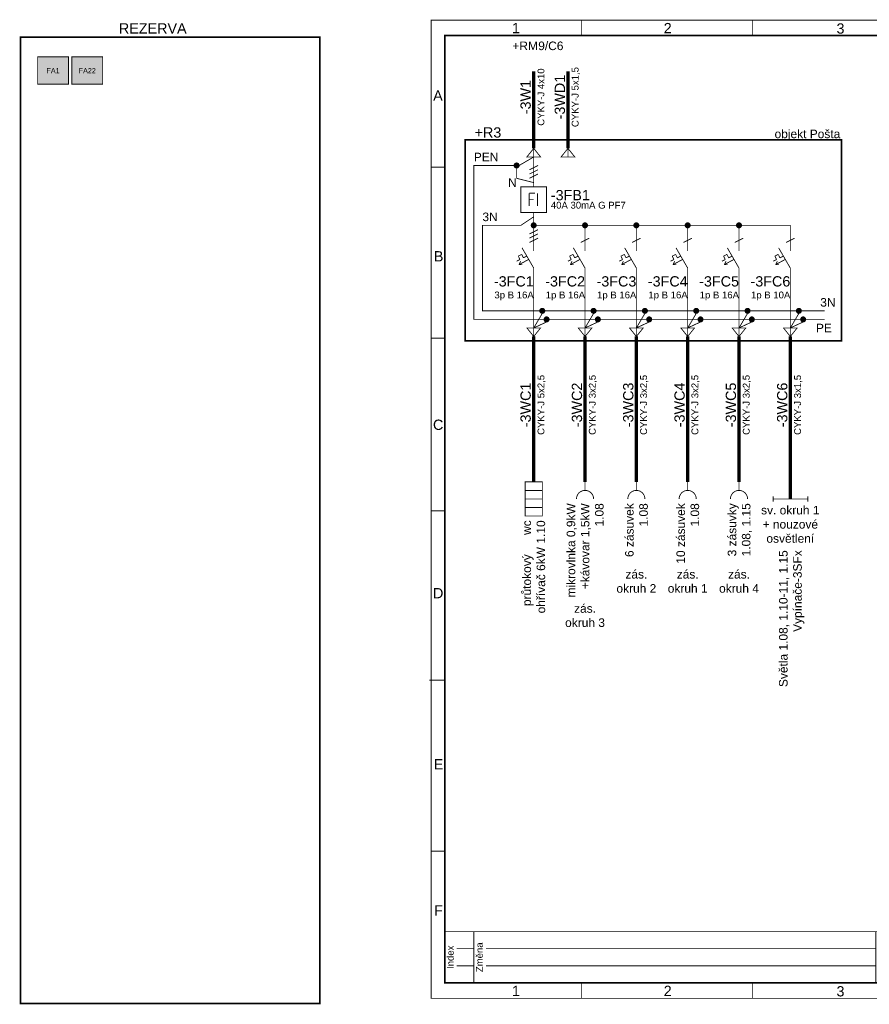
# Model space of a CAD drawing. Extents: x -12025 to 39812, y -28775 to 12.
# Tile 1 of 2: x -12025 to 12809, y -28775 to 12. Entities that reach past the tile are written whole.
import ezdxf
from ezdxf.enums import TextEntityAlignment as Align

# ---------------------------------------------------------------- set-up
doc = ezdxf.new("R2010")
doc.units = 0
doc.header["$MEASUREMENT"] = 0
doc.linetypes.add('PE', pattern=[4.625, 3, -0.75, 0.125, -0.75])
doc.linetypes.add('vodič N', pattern=[3, 1.5, -1.5])
for name, color, linetype in [('0 (Pozadí)', 254, 'Continuous'), ('Ramecek', 7, 'Continuous'), ('Zakladni', 7, 'Continuous')]:
    doc.layers.add(name, color=color, linetype=linetype)
doc.styles.add('Arial', font='txt')

# ---------------------------------------------------------------- blocks, each defined once
blk = doc.blocks.new('(2)')
at = {"color": 7, "linetype": 'Continuous', "const_width": 25}
for points in [[(18000, 0), (0, 0)], [(0, -1500), (0, 0)], [(850, -1500), (850, 0)], [(12600, -1500), (12600, 0)], [(14400, -1500), (14400, 0)], [(16200, -1500), (16200, 0)], [(18000, 0), (18000, -1500)], [(350, -500), (850, -500)], [(1200, -500), (12600, -500)], [(12950, -500), (14400, -500)], [(14750, -500), (16200, -500)], [(16550, -500), (18000, -500)], [(350, -1000), (850, -1000)], [(1200, -1000), (12600, -1000)], [(12950, -1000), (14400, -1000)], [(14750, -1000), (16200, -1000)], [(16550, -1000), (18000, -1000)], [(18000, -1500), (0, -1500)]]:
    blk.add_lwpolyline(points, dxfattribs=at)
at = {"color": 7, "linetype": 'Continuous', "style": 'Arial'}
for s, p in [('Index', (261, -750)), ('Změna', (1111, -750)), ('Datum', (12861, -750)), ('Jméno', (14661, -750)), ('Podpis', (16461, -750))]:
    blk.add_text(s, height=200, rotation=90, dxfattribs=at).set_placement(p, align=Align.CENTER)
blk = doc.blocks.new('(4)')
at = {"color": 7, "linetype": 'Continuous', "const_width": 25}
for points in [[(0, -250), (-342, 342)], [(0, 250), (0, 500)], [(-402, 0), (-500, -50)], [(-451, 100), (-352, 150)], [(-402, 0), (-451, 100)], [(-155, 0), (-430, -150)], [(-303, 50), (-352, 150)], [(-303, 50), (-205, 100)], [(-430, -150), (-380, -50)], [(-430, -150), (-330, -150)], [(0, -250), (0, -500)]]:
    blk.add_lwpolyline(points, dxfattribs=at)
at = {"color": 7, "linetype": 'Continuous', "style": 'Arial'}
for s, height, p in [('-3FC4', 300, (0, -788)), ('1p B 16A', 200, (0, -1136))]:
    blk.add_text(s, height=height, dxfattribs=at).set_placement(p, align=Align.RIGHT)
blk = doc.blocks.new('Proudový chránič')
at = {"color": 7, "linetype": 'Continuous', "const_width": 25}
blk.add_lwpolyline([(-375, 375), (375, 375), (375, -375), (-375, -375)], close=True, dxfattribs=at)
for points in [[(0, 500), (0, 375)], [(-131, 188), (-131, -188)], [(-131, 188), (38, 188)], [(-131, 0), (0, 0)], [(112, 188), (112, -188)], [(0, -375), (0, -500)]]:
    blk.add_lwpolyline(points, dxfattribs=at)
at = {"color": 7, "linetype": 'Continuous', "style": 'Arial'}
for s, height, p in [('-3FB1', 300, (500, -17)), ('40A 30mA G PF7', 200, (500, -261))]:
    blk.add_text(s, height=height, dxfattribs=at).set_placement(p)
blk = doc.blocks.new('(5)')
at = {"color": 7, "linetype": 'Continuous', "const_width": 25}
for points in [[(0, -250), (-342, 342)], [(0, 250), (0, 500)], [(-402, 0), (-500, -50)], [(-451, 100), (-352, 150)], [(-402, 0), (-451, 100)], [(-155, 0), (-430, -150)], [(-303, 50), (-352, 150)], [(-303, 50), (-205, 100)], [(-430, -150), (-380, -50)], [(-430, -150), (-330, -150)], [(0, -250), (0, -500)]]:
    blk.add_lwpolyline(points, dxfattribs=at)
at = {"color": 7, "linetype": 'Continuous', "style": 'Arial'}
for s, height, p in [('-3FC3', 300, (0, -788)), ('1p B 16A', 200, (0, -1136))]:
    blk.add_text(s, height=height, dxfattribs=at).set_placement(p, align=Align.RIGHT)
blk = doc.blocks.new('(6)')
at = {"color": 7, "linetype": 'Continuous', "const_width": 25}
for points in [[(0, -250), (-342, 342)], [(0, 250), (0, 500)], [(-402, 0), (-500, -50)], [(-451, 100), (-352, 150)], [(-402, 0), (-451, 100)], [(-155, 0), (-430, -150)], [(-303, 50), (-352, 150)], [(-303, 50), (-205, 100)], [(-430, -150), (-380, -50)], [(-430, -150), (-330, -150)], [(0, -250), (0, -500)]]:
    blk.add_lwpolyline(points, dxfattribs=at)
at = {"color": 7, "linetype": 'Continuous', "style": 'Arial'}
for s, height, p in [('-3FC2', 300, (0, -788)), ('1p B 16A', 200, (0, -1136))]:
    blk.add_text(s, height=height, dxfattribs=at).set_placement(p, align=Align.RIGHT)
blk = doc.blocks.new('(7)')
at = {"color": 7, "linetype": 'Continuous', "const_width": 25}
for points in [[(0, -250), (-342, 342)], [(0, 250), (0, 500)], [(-402, 0), (-500, -50)], [(-451, 100), (-352, 150)], [(-402, 0), (-451, 100)], [(-155, 0), (-430, -150)], [(-303, 50), (-352, 150)], [(-303, 50), (-205, 100)], [(-430, -150), (-380, -50)], [(-430, -150), (-330, -150)], [(0, -250), (0, -500)]]:
    blk.add_lwpolyline(points, dxfattribs=at)
at = {"color": 7, "linetype": 'Continuous', "style": 'Arial'}
for s, height, p in [('-3FC5', 300, (0, -788)), ('1p B 16A', 200, (0, -1136))]:
    blk.add_text(s, height=height, dxfattribs=at).set_placement(p, align=Align.RIGHT)
blk = doc.blocks.new('(8)')
at = {"color": 1, "linetype": 'Continuous', "style": 'Arial'}
blk.add_text('9/C6', height=250, dxfattribs=at).set_placement((0, -127), align=Align.CENTER)
blk = doc.blocks.new('dveře rozvaděče')
at = {"color": 7, "linetype": 'PE', "ltscale": 100, "const_width": 50}
blk.add_lwpolyline([(0, 0), (11000, 0), (11000, -5875), (0, -5875)], close=True, dxfattribs=at)
at = {"color": 7, "linetype": 'Continuous', "style": 'Arial'}
blk.add_text('+R3', height=300, dxfattribs=at).set_placement((272, 66))
blk = doc.blocks.new('Kabelové zakončení')
at = {"color": 7, "linetype": 'Continuous', "const_width": 25}
blk.add_lwpolyline([(200, 0), (-200, 0), (0, 250), (200, 0)], dxfattribs=at)
at = {"layer": '0 (Pozadí)', "linetype": 'Continuous', "const_width": 25}
blk.add_lwpolyline([(0, 0), (0, 250)], dxfattribs=at)
blk = doc.blocks.new('Spoj')
at = {"color": 7, "linetype": 'Continuous'}
for points, const_width in [([(0, 75, 0.4142136), (-75, 0)], 25), ([(-75, 0, 0.4142136), (0, -75)], 25), ([(0, 37.5, 0.4142136), (-37.5, 0)], 75), ([(-37.5, 0, 0.4142136), (0, -37.5)], 75), ([(37.5, 0, 0.4142136), (0, 37.5)], 75), ([(0, -37.5, 0.4142136), (37.5, 0)], 75), ([(75, 0, 0.4142136), (0, 75)], 25), ([(0, -75, 0.4142136), (75, 0)], 25)]:
    blk.add_lwpolyline(points, format="xyb", dxfattribs=dict(at, const_width=const_width))
blk = doc.blocks.new('(9)')
at = {"color": 7, "linetype": 'Continuous', "const_width": 25}
for points in [[(0, -250), (-342, 342)], [(0, 250), (0, 500)], [(-402, 0), (-500, -50)], [(-451, 100), (-353, 150)], [(-402, 0), (-451, 100)], [(-155, 0), (-430, -150)], [(-303, 50), (-353, 150)], [(-303, 50), (-205, 100)], [(-430, -150), (-380, -50)], [(-430, -150), (-330, -150)], [(0, -250), (0, -500)]]:
    blk.add_lwpolyline(points, dxfattribs=at)
at = {"color": 7, "linetype": 'Continuous', "style": 'Arial'}
for s, height, p in [('-3FC1', 300, (0, -788)), ('3p B 16A', 200, (0, -1136))]:
    blk.add_text(s, height=height, dxfattribs=at).set_placement(p, align=Align.RIGHT)
blk = doc.blocks.new('(10)')
at = {"color": 7, "linetype": 'Continuous', "const_width": 25}
for points in [[(0, -250), (-342, 342)], [(0, 250), (0, 500)], [(-402, 0), (-500, -50)], [(-451, 100), (-352, 150)], [(-402, 0), (-451, 100)], [(-155, 0), (-430, -150)], [(-303, 50), (-352, 150)], [(-303, 50), (-205, 100)], [(-430, -150), (-380, -50)], [(-430, -150), (-330, -150)], [(0, -250), (0, -500)]]:
    blk.add_lwpolyline(points, dxfattribs=at)
at = {"color": 7, "linetype": 'Continuous', "style": 'Arial'}
for s, height, p in [('-3FC6', 300, (0, -788)), ('1p B 10A', 200, (0, -1136))]:
    blk.add_text(s, height=height, dxfattribs=at).set_placement(p, align=Align.RIGHT)
blk = doc.blocks.new('(11)')
at = {"color": 7, "linetype": 'Continuous', "const_width": 25}
for points in [[(0, -125), (250, 0)], [(0, -250), (250, -125)], [(0, -375), (250, -250)]]:
    blk.add_lwpolyline(points, dxfattribs=at)
blk = doc.blocks.new('Tepelný spotřebič')
at = {"color": 7, "linetype": 'Continuous', "const_width": 25}
blk.add_lwpolyline([(250, 500), (-250, 500), (-250, -500), (250, -500)], close=True, dxfattribs=at)
for points in [[(250, 250), (-250, 250)], [(250, 0), (-250, 0)], [(250, -250), (-250, -250)]]:
    blk.add_lwpolyline(points, dxfattribs=at)
blk = doc.blocks.new('Zářivkové svítidlo - všeobecná značka')
at = {"color": 7, "linetype": 'Continuous', "const_width": 25}
for points in [[(-500, 75), (-500, -75)], [(500, 0), (-500, 0)], [(512.5, 75), (512.5, -75)]]:
    blk.add_lwpolyline(points, dxfattribs=at)
blk = doc.blocks.new('Zásuvka')
at = {"color": 7, "linetype": 'Continuous', "const_width": 25}
blk.add_lwpolyline([(0, 500), (0, 250)], dxfattribs=at)
for points in [[(-250, 0, -0.414214), (0, 250)], [(0, 250, -0.414214), (250, 0)]]:
    blk.add_lwpolyline(points, format="xyb", dxfattribs=at)
blk = doc.blocks.new('kabel')
at = {"color": 7, "linetype": 'Continuous', "const_width": 100}
blk.add_lwpolyline([(0, 250), (0, -250)], dxfattribs=at)
at = {"color": 7, "linetype": 'Continuous', "style": 'Arial'}
for s, height, p in [('-3WC1', 300, (-87, 0)), ('CYKY-J 5x2,5', 200, (311, 0))]:
    blk.add_text(s, height=height, rotation=90, dxfattribs=at).set_placement(p, align=Align.CENTER)
blk = doc.blocks.new('kabel (1)')
at = {"color": 7, "linetype": 'Continuous', "const_width": 100}
blk.add_lwpolyline([(0, 250), (0, -250)], dxfattribs=at)
at = {"color": 7, "linetype": 'Continuous', "style": 'Arial'}
for s, height, p in [('-3WC4', 300, (-87, 0)), ('CYKY-J 3x2,5', 200, (311, 0))]:
    blk.add_text(s, height=height, rotation=90, dxfattribs=at).set_placement(p, align=Align.CENTER)
blk = doc.blocks.new('kabel (2)')
at = {"color": 7, "linetype": 'Continuous', "const_width": 100}
blk.add_lwpolyline([(0, 250), (0, -250)], dxfattribs=at)
at = {"color": 7, "linetype": 'Continuous', "style": 'Arial'}
for s, height, p in [('-3WC3', 300, (-87, 0)), ('CYKY-J 3x2,5', 200, (311, 0))]:
    blk.add_text(s, height=height, rotation=90, dxfattribs=at).set_placement(p, align=Align.CENTER)
blk = doc.blocks.new('kabel (3)')
at = {"color": 7, "linetype": 'Continuous', "const_width": 100}
blk.add_lwpolyline([(0, 250), (0, -250)], dxfattribs=at)
at = {"color": 7, "linetype": 'Continuous', "style": 'Arial'}
for s, height, p in [('-3WC2', 300, (-87, 0)), ('CYKY-J 3x2,5', 200, (311, 0))]:
    blk.add_text(s, height=height, rotation=90, dxfattribs=at).set_placement(p, align=Align.CENTER)
blk = doc.blocks.new('kabel (4)')
at = {"color": 7, "linetype": 'Continuous', "const_width": 100}
blk.add_lwpolyline([(0, 250), (0, -250)], dxfattribs=at)
at = {"color": 7, "linetype": 'Continuous', "style": 'Arial'}
for s, height, p in [('-3WC5', 300, (-87, 0)), ('CYKY-J 3x2,5', 200, (311, 0))]:
    blk.add_text(s, height=height, rotation=90, dxfattribs=at).set_placement(p, align=Align.CENTER)
blk = doc.blocks.new('kabel (5)')
at = {"color": 7, "linetype": 'Continuous', "const_width": 100}
blk.add_lwpolyline([(0, 250), (0, -250)], dxfattribs=at)
at = {"color": 7, "linetype": 'Continuous', "style": 'Arial'}
for s, height, p in [('-3WC6', 300, (-87, 0)), ('CYKY-J 3x1,5', 200, (311, 0))]:
    blk.add_text(s, height=height, rotation=90, dxfattribs=at).set_placement(p, align=Align.CENTER)
blk = doc.blocks.new('Kabelové zakončení (1)')
at = {"color": 7, "linetype": 'Continuous', "const_width": 25}
blk.add_lwpolyline([(-200, 0), (200, 0), (0, -250), (-200, 0)], dxfattribs=at)
at = {"layer": '0 (Pozadí)', "linetype": 'Continuous', "const_width": 25}
blk.add_lwpolyline([(0, 0), (0, -250)], dxfattribs=at)
blk = doc.blocks.new('dveře rozvaděče (3)')
at = {"color": 7, "linetype": 'PE', "ltscale": 100, "const_width": 50}
blk.add_lwpolyline([(0, 0), (8750, 0), (8750, -28250), (0, -28250)], close=True, dxfattribs=at)
at = {"color": 7, "linetype": 'Continuous', "style": 'Arial'}
blk.add_text('REZERVA', height=300, dxfattribs=at).set_placement((2875, 108))
blk = doc.blocks.new('kabel (10)')
at = {"color": 7, "linetype": 'Continuous', "const_width": 100}
blk.add_lwpolyline([(0, 250), (0, -250)], dxfattribs=at)
at = {"color": 7, "linetype": 'Continuous', "style": 'Arial'}
for s, height, p in [('CYKY-J 4x10', 200, (311, 0)), ('-3W1', 300, (-87, 0))]:
    blk.add_text(s, height=height, rotation=90, dxfattribs=at).set_placement(p, align=Align.CENTER)
blk = doc.blocks.new('kabel (11)')
at = {"color": 7, "linetype": 'Continuous', "const_width": 100}
blk.add_lwpolyline([(0, 250), (0, -250)], dxfattribs=at)
at = {"color": 7, "linetype": 'Continuous', "style": 'Arial'}
for s, height, p in [('-3WD1', 300, (-87, 0)), ('CYKY-J 5x1,5', 200, (311, 0))]:
    blk.add_text(s, height=height, rotation=90, dxfattribs=at).set_placement(p, align=Align.CENTER)
blk = doc.blocks.new('V250F Modul v rozvaděči')
at = {"color": 7, "linetype": 'Continuous', "const_width": 25}
blk.add_lwpolyline([(0, 0), (900, 0), (900, -800), (0, -800)], close=True, dxfattribs=at)
at = {"layer": '0 (Pozadí)', "linetype": 'Continuous'}
blk.add_solid([(0, 0), (900, 0), (0, -800), (900, -800)], dxfattribs=at)
at = {"color": 7, "linetype": 'Continuous', "style": 'Arial'}
blk.add_text('FA1', height=150, dxfattribs=at).set_placement((450, -478), align=Align.CENTER)
blk = doc.blocks.new('V250F Modul v rozvaděči (1)')
at = {"color": 7, "linetype": 'Continuous', "const_width": 25}
blk.add_lwpolyline([(0, 0), (900, 0), (900, -800), (0, -800)], close=True, dxfattribs=at)
at = {"layer": '0 (Pozadí)', "linetype": 'Continuous'}
blk.add_solid([(0, 0), (900, 0), (0, -800), (900, -800)], dxfattribs=at)
at = {"color": 7, "linetype": 'Continuous', "style": 'Arial'}
blk.add_text('FA22', height=150, dxfattribs=at).set_placement((450, -478), align=Align.CENTER)

msp = doc.modelspace()

# ---------------------------------------------------------------- linework, layer by layer
at = {"layer": 'Ramecek', "color": 7, "linetype": 'Continuous'}
for points, const_width in [([(0, -28600), (39800, -28600), (39800, 0), (0, 0)], 25), ([(400, -28150), (39400, -28150), (39400, -450), (400, -450)], 50)]:
    msp.add_lwpolyline(points, close=True, dxfattribs=dict(at, const_width=const_width))
at = {"layer": 'Ramecek', "color": 7, "linetype": 'Continuous', "const_width": 25}
for points in [[(4400, -6), (4400, -450)], [(9400, -450), (9400, -6)], [(400, -4300), (0, -4300)], [(400, -9300), (0, -9300)], [(405, -14345), (5, -14345)], [(399, -19300), (-50, -19300)], [(400, -24300), (0, -24300)], [(4400, -28150), (4400, -28594)], [(9400, -28600), (9400, -28156)]]:
    msp.add_lwpolyline(points, dxfattribs=at)
at = {"layer": 'Zakladni', "color": 7, "linetype": 'Continuous'}
for points, const_width in [([(3000, -2000), (3000, -1500)], 100), ([(4000, -2000), (4000, -1500)], 100), ([(3000, -3750), (3000, -2500)], 100), ([(4000, -3750), (4000, -2500)], 100), ([(3000, -4000), (3000, -4750)], 25), ([(3000, -5925), (3000, -5750)], 25), ([(3075, -6000), (10500, -6000), (10500, -6500)], 25), ([(3000, -6075), (3000, -6500)], 25), ([(4500, -6075), (4500, -6500)], 25), ([(6000, -6075), (6000, -6500)], 25), ([(7500, -6075), (7500, -6500)], 25), ([(9000, -6075), (9000, -6500)], 25), ([(4375, -6500), (4625, -6375)], 25), ([(5875, -6500), (6125, -6375)], 25), ([(7375, -6500), (7625, -6375)], 25), ([(8875, -6500), (9125, -6375)], 25), ([(10375, -6500), (10625, -6375)], 25), ([(3000, -7500), (3000, -9000)], 25), ([(4500, -7500), (4500, -9000)], 25), ([(6000, -9000), (6000, -7500)], 25), ([(7500, -7500), (7500, -9000)], 25), ([(9000, -7500), (9000, -9000)], 25), ([(10500, -7500), (10500, -9000)], 25), ([(3000, -9250), (3000, -11000)], 100), ([(4500, -9250), (4500, -11000)], 100), ([(6000, -11000), (6000, -9250)], 100), ([(7500, -9250), (7500, -11000)], 100), ([(9000, -9250), (9000, -11000)], 100), ([(10500, -9250), (10500, -11000)], 100), ([(3000, -11500), (3000, -13500)], 100), ([(4500, -11500), (4500, -13500)], 100), ([(6000, -13500), (6000, -11500)], 100), ([(7500, -11500), (7500, -13500)], 100), ([(9000, -11500), (9000, -13500)], 100), ([(10500, -11500), (10500, -14000)], 100)]:
    msp.add_lwpolyline(points, dxfattribs=dict(at, const_width=const_width))
at = {"layer": 'Zakladni', "color": 7, "linetype": 'PE', "ltscale": 100, "const_width": 25}
for points in [[(3000, -4000), (2575, -4250)], [(2425, -4250), (2500, -4250), (1250, -4250), (1250, -8750), (3300, -8750)], [(3375, -8825), (3000, -9000), (3000, -9000)], [(3450, -8750), (4800, -8750)], [(4875, -8825), (4500, -9000), (4500, -9000)], [(4950, -8750), (6300, -8750)], [(6375, -8825), (6000, -9000), (6000, -9000)], [(6450, -8750), (7800, -8750)], [(7875, -8825), (7500, -9000), (7500, -9000)], [(7950, -8750), (9300, -8750)], [(9375, -8825), (9000, -9000), (9000, -9000)], [(9450, -8750), (10800, -8750)], [(10875, -8825), (10500, -9000), (10500, -9000)], [(10950, -8750), (11500, -8750)]]:
    msp.add_lwpolyline(points, dxfattribs=at)
at = {"layer": 'Zakladni', "color": 7, "linetype": 'vodič N', "ltscale": 100, "const_width": 25}
for points in [[(2500, -4325), (2500, -4625), (3000, -4750)], [(3000, -5750), (2625, -6000), (1500, -6000), (1500, -8500), (3175, -8500)], [(3250, -8575), (3000, -9000)], [(3325, -8500), (4675, -8500)], [(4750, -8575), (4500, -9000)], [(4825, -8500), (6175, -8500)], [(6250, -8575), (6000, -9000), (6000, -9000)], [(6325, -8500), (7675, -8500)], [(7750, -8575), (7500, -9000), (7500, -9000)], [(7825, -8500), (9175, -8500)], [(9250, -8575), (9000, -9000), (9000, -9000)], [(9325, -8500), (10675, -8500)], [(10750, -8575), (10500, -9000)], [(10825, -8500), (11500, -8500)]]:
    msp.add_lwpolyline(points, dxfattribs=at)

# ---------------------------------------------------------------- block references
at = {"layer": 'Ramecek', "color": 7, "linetype": 'Continuous'}
msp.add_blockref('(2)', (400, -26650), dxfattribs=at)
at = {"layer": 'Zakladni', "color": 7, "linetype": 'Continuous'}
for name, p in [('dveře rozvaděče (3)', (-12000, -500)), ('V250F Modul v rozvaděči', (-11500, -1075)), ('V250F Modul v rozvaděči (1)', (-10500, -1075)), ('kabel (10)', (3000, -2250)), ('kabel (11)', (4000, -2250)), ('dveře rozvaděče', (1000, -3500)), ('Kabelové zakončení', (3000, -4000)), ('Kabelové zakončení', (4000, -4000)), ('Spoj', (2500, -4250)), ('(11)', (2875, -4250)), ('Proudový chránič', (3000, -5250)), ('Spoj', (3000, -6000)), ('Spoj', (4500, -6000)), ('Spoj', (6000, -6000)), ('Spoj', (7500, -6000)), ('Spoj', (9000, -6000)), ('(11)', (2875, -6125)), ('(9)', (3000, -7000)), ('(6)', (4500, -7000)), ('(5)', (6000, -7000)), ('(4)', (7500, -7000)), ('(7)', (9000, -7000)), ('(10)', (10500, -7000)), ('Spoj', (3250, -8500)), ('Spoj', (4750, -8500)), ('Spoj', (6250, -8500)), ('Spoj', (7750, -8500)), ('Spoj', (9250, -8500)), ('Spoj', (10750, -8500)), ('Spoj', (3375, -8750)), ('Spoj', (4875, -8750)), ('Spoj', (6375, -8750)), ('Spoj', (7875, -8750)), ('Spoj', (9375, -8750)), ('Spoj', (10875, -8750)), ('Kabelové zakončení (1)', (3000, -9000)), ('Kabelové zakončení (1)', (4500, -9000)), ('Kabelové zakončení (1)', (6000, -9000)), ('Kabelové zakončení (1)', (7500, -9000)), ('Kabelové zakončení (1)', (9000, -9000)), ('Kabelové zakončení (1)', (10500, -9000)), ('kabel', (3000, -11250)), ('kabel (3)', (4500, -11250)), ('kabel (2)', (6000, -11250)), ('kabel (1)', (7500, -11250)), ('kabel (4)', (9000, -11250)), ('kabel (5)', (10500, -11250)), ('Tepelný spotřebič', (3000, -14000)), ('Zásuvka', (4500, -14000)), ('Zásuvka', (6000, -14000)), ('Zásuvka', (7500, -14000)), ('Zásuvka', (9000, -14000)), ('Zářivkové svítidlo - všeobecná značka', (10500, -14000))]:
    msp.add_blockref(name, p, dxfattribs=at)
at = {"layer": 'Zakladni', "color": 1, "linetype": 'Continuous'}
msp.add_blockref('(8)', (3500, -750), dxfattribs=at)

# ---------------------------------------------------------------- texts
at = {"layer": 'Ramecek', "color": 7, "linetype": 'Continuous', "style": 'Arial'}
for s, p in [('1', (2363, -383)), ('2', (6800, -383)), ('3', (11850, -395)), ('A', (60, -2355)), ('B', (80, -7055)), ('C', (55, -11980)), ('D', (55, -16905)), ('E', (80, -21905)), ('F', (85, -26180)), ('1', (2363, -28533)), ('2', (6800, -28533)), ('3', (11850, -28545))]:
    msp.add_text(s, height=300, dxfattribs=at).set_placement(p)
at = {"layer": 'Zakladni', "color": 5, "linetype": 'Continuous', "style": 'Arial'}
for s, p in [('+RM', (2750, -877)), ('objekt Pošta', (11000, -3452)), ('sv. okruh 1', (10500, -14452)), ('+ nouzové', (10500, -14866)), ('osvětlení', (10500, -15280)), ('zás.', (6000, -16327)), ('zás.', (7500, -16327)), ('zás.', (9000, -16327)), ('okruh 2', (6000, -16741)), ('okruh 1', (7500, -16741)), ('okruh 4', (9000, -16741)), ('zás.', (4500, -17327)), ('okruh 3', (4500, -17741))]:
    msp.add_text(s, height=250, dxfattribs=at).set_placement(p, align=Align.CENTER)
at = {"layer": 'Zakladni', "color": 7, "linetype": 'Continuous', "style": 'Arial'}
for s, p in [('PEN', (1250, -4127)), ('N', (2250, -4877)), ('3N', (1500, -5877)), ('3N', (11375, -8377)), ('PE', (11250, -9127))]:
    msp.add_text(s, height=250, dxfattribs=at).set_placement(p)
for s, p in [('mikrovlnka 0,9kW', (4213, -14125)), ('+kávovar 1,5kW', (4627, -14125)), ('1.08', (5041, -14125)), ('6 zásuvek', (5920, -14125)), ('1.08', (6334, -14125)), ('10 zásuvek', (7420, -14125)), ('1.08', (7834, -14125)), ('3 zásuvky', (8920, -14125)), ('1.08, 1.15', (9334, -14125)), ('wc', (2920, -14625)), ('1.10', (3334, -14625)), ('Světla 1.08, 1.10-11, 1.15', (10420, -15500)), ('Vypínače-3SFx', (10834, -15500))]:
    msp.add_text(s, height=250, rotation=90, dxfattribs=at).set_placement(p, align=Align.RIGHT)
at = {"layer": 'Zakladni', "color": 5, "linetype": 'Continuous', "style": 'Arial'}
for s, p in [('ohřívač 6kW', (3334, -16375)), ('průtokový', (2920, -16375))]:
    msp.add_text(s, height=250, rotation=90, dxfattribs=at).set_placement(p, align=Align.CENTER)

doc.saveas('drawing.dxf')
